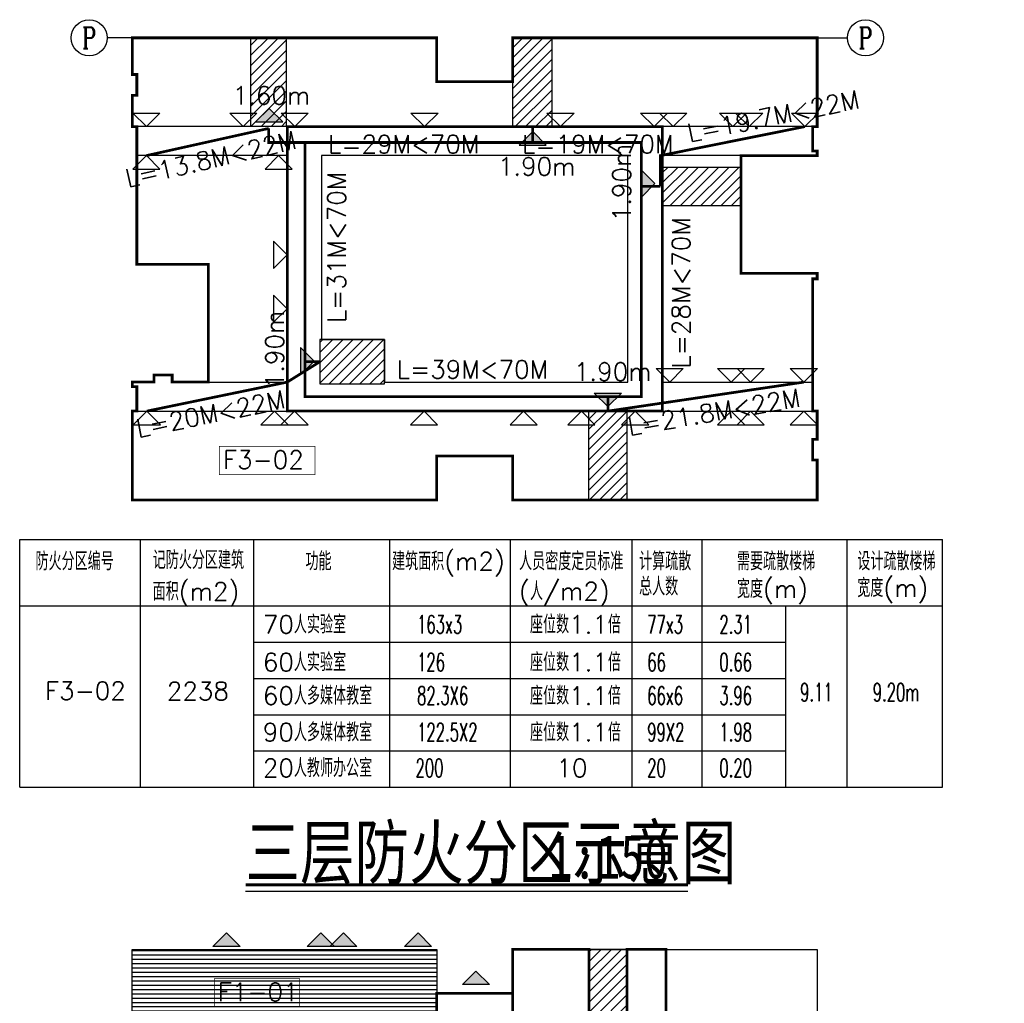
# Model space of a CAD drawing. Extents: x 1779708 to 7299578, y -1121471 to 88434.
# Tile 71 of 100: x 4229614 to 4262222, y -975743 to -943176. Entities that reach past the tile are written whole.
import ezdxf
from ezdxf.enums import TextEntityAlignment as Align

# ---------------------------------------------------------------- set-up
doc = ezdxf.new("R2010")
doc.units = 0
doc.header["$LTSCALE"] = 1000
doc.header["$MEASUREMENT"] = 0
doc.linetypes.add('DASH', pattern=[0.35, 0.25, -0.1])
doc.layers.get('0').update_dxf_attribs({"linetype": 'CONTINUOUS'})
for name, color, linetype in [('AXIS', 3, 'CONTINUOUS'), ('AXIS_TEXT', 7, 'CONTINUOUS'), ('danti', 5, 'CONTINUOUS'), ('DIM_SYMB', 3, 'CONTINUOUS'), ('F-防火分区线', 2, 'CONTINUOUS'), ('PUB_TEXT', 7, 'CONTINUOUS'), ('S-疏散线', 6, 'CONTINUOUS'), ('SPACE', 7, 'CONTINUOUS'), ('可见线', 6, 'CONTINUOUS'), ('面积', 6, 'CONTINUOUS')]:
    doc.layers.add(name, color=color, linetype=linetype)
doc.styles.add('-仿宋_GB2312', font='txt', dxfattribs={"width": 0.8})
doc.styles.add('_TCH_AXIS', font='COMPLEX', dxfattribs={"bigfont": 'GBCBIG'})
doc.styles.add('_TCH_SPACE', font='SIMPLEX', dxfattribs={"height": 5, "bigfont": 'GBCBIG'})
doc.styles.add('COMPLEX', font='COMPLEX')
pattern_1 = [(45, (-4568600, 725566.4), (-561.26601, 561.26601), [])]

# ---------------------------------------------------------------- blocks, each defined once
blk = doc.blocks.new('_AXISO')
blk.add_circle((0, 0), 0.5)
at = {"layer": 'AXIS_TEXT', "style": 'COMPLEX', "width": 1.041667}
blk.add_attdef('A', text='', height=0.56, dxfattribs=at).set_placement((-0.25, -0.28), (0.25, -0.28), align=Align.FIT)
blk = doc.blocks.new('A$C65D31B66')
at = {"layer": 'danti'}
for points in [[(21871, 43365), (20371, 41865), (23371, 41865)], [(50965, 40814), (49465, 39314), (52465, 39314)], [(64460, 35054), (62960, 36554), (62960, 33554)], [(26822, 15460), (25322, 16960), (25322, 13960)], [(59267, 10443), (57767, 11943), (60767, 11943)]]:
    blk.add_hatch(color=256, dxfattribs=at).paths.add_polyline_path(points)
at = {"layer": 'F-防火分区线'}
h = blk.add_hatch(dxfattribs=at)
h.set_pattern_fill('ANSI31', color=256, scale=500, style=0)
h.set_pattern_definition(pattern_1)
h.paths.add_polyline_path([(19867, 51150), (23767, 51150), (23767, 41350), (19867, 41350)])
h = blk.add_hatch(dxfattribs=at)
h.set_pattern_fill('ANSI31', color=256, scale=500, style=0)
h.set_pattern_definition(pattern_1)
h.paths.add_polyline_path([(48767, 51150), (53067, 51150), (53067, 41350), (48767, 41350)])
h = blk.add_hatch(dxfattribs=at)
h.set_pattern_fill('ANSI31', color=256, scale=500, style=0)
h.set_pattern_definition(pattern_1)
h.paths.add_polyline_path([(65267, 32650), (73967, 32650), (73967, 36850), (65267, 36850)])
h = blk.add_hatch(dxfattribs=at)
h.set_pattern_fill('ANSI31', color=256, scale=500, style=0)
h.set_pattern_definition(pattern_1)
h.paths.add_polyline_path([(27467, 12950), (34597, 12950), (34597, 17850), (27467, 17850)])
h = blk.add_hatch(dxfattribs=at)
h.set_pattern_fill('ANSI31', color=256, scale=500, style=0)
h.set_pattern_definition(pattern_1)
h.paths.add_polyline_path([(57167, 9950), (61367, 9950), (61367, 150), (57167, 150)])
at = {"layer": 'AXIS'}
for p, q in [((9000, 51150), (4000, 51150)), ((80698, 51150), (85698, 51150))]:
    blk.add_line(p, q, dxfattribs=at)
at = {"layer": 'danti'}
for p, q in [((8317, 41350), (6817, 42850)), ((6817, 42850), (9817, 42850)), ((8317, 41350), (9817, 42850)), ((19017, 41350), (17517, 42850)), ((17517, 42850), (20517, 42850)), ((19017, 41350), (20517, 42850)), ((21871, 43365), (20371, 41865)), ((21871, 43365), (23371, 41865)), ((24696, 41350), (23196, 42850)), ((23196, 42850), (26196, 42850)), ((24696, 41350), (26196, 42850)), ((39025, 41350), (37525, 42850)), ((37525, 42850), (40525, 42850)), ((39025, 41350), (40525, 42850)), ((54041, 41350), (52541, 42850)), ((52541, 42850), (55541, 42850)), ((54041, 41350), (55541, 42850)), ((64362, 41350), (62862, 42850)), ((62862, 42850), (65862, 42850)), ((64362, 41350), (65862, 42850)), ((66467, 41350), (64967, 42850)), ((64967, 42850), (67967, 42850)), ((66467, 41350), (67967, 42850)), ((73067, 41350), (71567, 42850)), ((71567, 42850), (74567, 42850)), ((73067, 41350), (74567, 42850)), ((74867, 41350), (73367, 42850)), ((73367, 42850), (76367, 42850)), ((74867, 41350), (76367, 42850)), ((81017, 41350), (79517, 42850)), ((79517, 42850), (82517, 42850)), ((81017, 41350), (82517, 42850)), ((20371, 41865), (23371, 41865)), ((50965, 40814), (49465, 39314)), ((50965, 40814), (52465, 39314)), ((49465, 39314), (52465, 39314)), ((8317, 38150), (6817, 36650)), ((8317, 38150), (9817, 36650)), ((22917, 38150), (21417, 36650)), ((22917, 38150), (24417, 36650)), ((6817, 36650), (9817, 36650)), ((21417, 36650), (24417, 36650)), ((64460, 35054), (62960, 36554)), ((62960, 36554), (62960, 33554)), ((64460, 35054), (62960, 33554)), ((23867, 27200), (22367, 28700)), ((22367, 28700), (22367, 25700)), ((23867, 27200), (22367, 25700)), ((23867, 21250), (22367, 22750)), ((22367, 22750), (22367, 19750)), ((23867, 21250), (22367, 19750)), ((26822, 15460), (25322, 16960)), ((25322, 16960), (25322, 13960)), ((26822, 15460), (25322, 13960)), ((66091, 13150), (64591, 14650)), ((64591, 14650), (67591, 14650)), ((66091, 13150), (67591, 14650)), ((72867, 13150), (71367, 14650)), ((71367, 14650), (74367, 14650)), ((72867, 13150), (74367, 14650)), ((75020, 13150), (73520, 14650)), ((73520, 14650), (76520, 14650)), ((75020, 13150), (76520, 14650)), ((80893, 13150), (79393, 14650)), ((79393, 14650), (82393, 14650)), ((80893, 13150), (82393, 14650)), ((59267, 10443), (57767, 11943)), ((57767, 11943), (60767, 11943)), ((59267, 10443), (60767, 11943)), ((8367, 9950), (6867, 8450)), ((8367, 9950), (9867, 8450)), ((22467, 9950), (20967, 8450)), ((22467, 9950), (23967, 8450)), ((24667, 9950), (23167, 8450)), ((24667, 9950), (26167, 8450)), ((38967, 9950), (37467, 8450)), ((38967, 9950), (40467, 8450)), ((49963, 9950), (48463, 8450)), ((49963, 9950), (51463, 8450)), ((56335, 9950), (54835, 8450)), ((56335, 9950), (57835, 8450)), ((62267, 9950), (60767, 8450)), ((62267, 9950), (63767, 8450)), ((72867, 9950), (71367, 8450)), ((72867, 9950), (74367, 8450)), ((75020, 9950), (73520, 8450)), ((75020, 9950), (76520, 8450)), ((80893, 9950), (79393, 8450)), ((80893, 9950), (82393, 8450)), ((6867, 8450), (9867, 8450)), ((20967, 8450), (23967, 8450)), ((23167, 8450), (26167, 8450)), ((37467, 8450), (40467, 8450)), ((48463, 8450), (51463, 8450)), ((54835, 8450), (57835, 8450)), ((60767, 8450), (63767, 8450)), ((71367, 8450), (74367, 8450)), ((73520, 8450), (76520, 8450)), ((79393, 8450), (82393, 8450))]:
    blk.add_line(p, q, dxfattribs=at)
at = {"layer": 'F-防火分区线', "color": 1, "const_width": 75}
blk.add_lwpolyline([(16381, 2928), (26917, 2928), (26917, 6057), (16381, 6057)], close=True, dxfattribs=at)
at = {"layer": '可见线'}
for points in [[(19867, 51150), (23767, 51150), (23767, 41350), (19867, 41350)], [(48767, 51150), (53067, 51150), (53067, 41350), (48767, 41350)], [(65267, 32650), (73967, 32650), (73967, 36850), (65267, 36850)], [(27467, 12950), (34597, 12950), (34597, 17850), (27467, 17850)], [(57167, 9950), (61367, 9950), (61367, 150), (57167, 150)]]:
    blk.add_lwpolyline(points, close=True, dxfattribs=at)
at = {"layer": '面积', "color": 1}
for p, q in [((23867, 41350), (7267, 41350)), ((81867, 41350), (65267, 41350)), ((23867, 38150), (7267, 38150)), ((73967, 38150), (65267, 38150)), ((15167, 13150), (23867, 13150)), ((65267, 13150), (81867, 13150)), ((7267, 9950), (23867, 9950)), ((65267, 9950), (81867, 9950))]:
    blk.add_line(p, q, dxfattribs=at)
at = {"layer": '面积', "color": 2, "const_width": 300}
for points in [[(82367, 150), (82367, 4550), (81867, 4550), (81867, 6850), (82367, 6850), (82367, 9950), (81867, 9950), (81867, 24550), (82367, 24550), (82367, 25150), (73967, 25150), (73967, 38150), (82367, 38150), (82367, 38650), (81867, 38650), (81867, 41350), (82367, 41350), (82367, 51150), (48767, 51150), (48767, 46300), (40367, 46300), (40367, 51150), (6767, 51150), (6767, 47100), (7267, 47100), (7267, 44800), (6767, 44800), (6767, 41350), (7267, 41350), (7267, 26750), (7267, 26150), (7267, 26150), (15167, 26150), (15167, 13150), (11167, 13150), (11167, 13950), (9167, 13950), (9167, 13150), (6767, 13150), (6767, 12650), (7267, 12650), (7267, 9950), (6767, 9950), (6767, 150), (40367, 150), (40367, 5000), (48767, 5000), (48767, 150)], [(23867, 9950), (65267, 9950), (65267, 41350), (23867, 41350)]]:
    blk.add_lwpolyline(points, close=True, dxfattribs=at)
at = {"layer": '面积', "color": 2, "linetype": 'DASH', "ltscale": 5, "const_width": 300}
for points in [[(50957, 41350), (50957, 39599), (21817, 39599)], [(81017, 41350), (65067, 38150), (65067, 34750)], [(8317, 38150), (21817, 41150)], [(27467, 15400), (25816, 15400), (25816, 39599), (21817, 39599), (21817, 41150)], [(50957, 39599), (62954, 39599), (62954, 34750), (65067, 34750)], [(62954, 34750), (62954, 11558), (59267, 11558), (59267, 9950)], [(8367, 9950), (23867, 13150), (27467, 15400)], [(59267, 11558), (25816, 11558), (25816, 15400), (27467, 15400)], [(80893, 13150), (59267, 9950)]]:
    blk.add_lwpolyline(points, dxfattribs=at)
at = {"layer": '面积', "color": 1}
blk.add_lwpolyline([(34597, 17850), (34597, 13150), (61467, 13150), (61467, 38150), (27667, 38150), (27667, 17850), (27667, 17850), (27667, 17850)], close=True, dxfattribs=at)
at = {"layer": 'AXIS'}
ref = blk.add_blockref('_AXISO', (2000, 51150), dxfattribs=dict(at, xscale=4000, yscale=4000, zscale=4000))
ref.add_attrib('A', 'P', dxfattribs={"layer": 'AXIS_TEXT', "height": 2330, "style": '_TCH_AXIS', "width": 0.823529}).set_placement((1223, 49985), (2777, 49985), align=Align.FIT)
ref = blk.add_blockref('_AXISO', (87698, 51150), dxfattribs=dict(at, xscale=4000, yscale=4000, zscale=4000))
ref.add_attrib('A', 'P', dxfattribs={"layer": 'AXIS_TEXT', "height": 2330, "style": '_TCH_AXIS', "width": 0.823529}).set_placement((86921, 49985), (88474, 49985), align=Align.FIT)
at = {"layer": 'danti', "style": '_TCH_SPACE'}
for s, p in [('1.60m', (17832, 43790)), ('1.90m', (47116, 35952)), ('1.90m', (55512, 13306))]:
    blk.add_text(s, height=2000, dxfattribs=at).set_placement(p)
for p in [(61782, 30894), (23475, 12461)]:
    blk.add_text('1.90m', height=2000, rotation=90, dxfattribs=at).set_placement(p)
at = {"layer": 'S-疏散线', "style": '_TCH_SPACE'}
for s, rotation, p in [('L=19.7M<22M', 11.39387, (68275, 39624)), ('L=13.8M<22M', 13.01395, (6260, 34621)), ('L=31M<70M', 90, (30320, 19674)), ('L=28M<70M', 90, (68343, 14650)), ('L=21.8M<22M', 9.72739, (61651, 7239)), ('L=20M<22M', 11.43023, (7417, 7015))]:
    blk.add_text(s, height=2000, rotation=rotation, dxfattribs=at).set_placement(p)
for s, p in [('L=29M<70M', (28376, 38412)), ('L=19M<70M', (49803, 38412)), ('L=39M<70M', (35968, 13552))]:
    blk.add_text(s, height=2000, dxfattribs=at).set_placement(p)
at = {"layer": 'SPACE', "style": '_TCH_SPACE'}
blk.add_text('F3-02', height=2000, dxfattribs=at).set_placement((16784, 3585))
blk = doc.blocks.new('A$C60FB6696')
at = {"layer": 'danti'}
for points in [[(17573.3, 139970), (19073.3, 138470), (16073.3, 138470)], [(27977.3, 139970), (29477.3, 138470), (26477.3, 138470)], [(30470.2, 139970), (31970.2, 138470), (28970.2, 138470)], [(38707.8, 139970), (40207.8, 138470), (37207.8, 138470)], [(45106.1, 135767.9), (46606.1, 134267.9), (43606.1, 134267.9)]]:
    blk.add_hatch(color=256, dxfattribs=at).paths.add_polyline_path(points)
at = {"layer": 'F-防火分区线'}
h = blk.add_hatch(dxfattribs=at)
h.set_pattern_fill('ANSI31', color=256, scale=500, style=0)
h.set_pattern_definition([(45, (-4568197.6, 725566.4), (-561.26601, 561.26601), [])])
h.paths.add_polyline_path([(57569.5, 128350), (61769.5, 128350), (61769.5, 138150), (57569.5, 138150)])
at = {"layer": 'S-疏散线'}
h = blk.add_hatch(dxfattribs=at)
h.set_pattern_fill('LINE', color=256, scale=500, style=0)
h.set_pattern_definition([(0, (-4315897.64, 810993.3), (0, 476.25), [])])
h.paths.add_polyline_path([(40769.5, 128350), (7169.5, 128350), (7169.5, 138150), (40769.5, 138150)])
at = {"layer": 'danti'}
for p, q in [((17573.3, 139970), (16073.3, 138470)), ((17573.3, 139970), (19073.3, 138470)), ((27977.3, 139970), (26477.3, 138470)), ((27977.3, 139970), (29477.3, 138470)), ((30470.2, 139970), (28970.2, 138470)), ((30470.2, 139970), (31970.2, 138470)), ((38707.8, 139970), (37207.8, 138470)), ((38707.8, 139970), (40207.8, 138470)), ((19073.3, 138470), (16073.3, 138470)), ((29477.3, 138470), (26477.3, 138470)), ((31970.2, 138470), (28970.2, 138470)), ((40207.8, 138470), (37207.8, 138470)), ((45106.1, 135767.9), (43606.1, 134267.9)), ((45106.1, 135767.9), (46606.1, 134267.9)), ((46606.1, 134267.9), (43606.1, 134267.9))]:
    blk.add_line(p, q, dxfattribs=at)
at = {"layer": 'F-防火分区线', "color": 1, "const_width": 75}
blk.add_lwpolyline([(16209.9, 131791.4), (25653, 131791.4), (25653, 134919.6), (16209.9, 134919.6)], close=True, dxfattribs=at)
at = {"layer": '可见线'}
blk.add_lwpolyline([(57569.5, 128350), (61769.5, 128350), (61769.5, 138150), (57569.5, 138150)], close=True, dxfattribs=at)
at = {"layer": '面积', "color": 2, "const_width": 300}
for points in [[(66069.5, 128550), (66069.5, 138150), (61769.5, 138150), (61769.5, 128350)], [(57569.5, 128350), (57569.5, 138150), (49169.5, 138150), (49169.5, 133300), (40769.5, 133300), (40769.5, 128350)]]:
    blk.add_lwpolyline(points, dxfattribs=at)
at = {"layer": '面积', "color": 1}
blk.add_lwpolyline([(7169.5, 128350), (7169.5, 138150), (40769.5, 138150), (40769.5, 133300), (49169.5, 133300), (49169.5, 138150), (82769.5, 138150), (82769.5, 99650)], dxfattribs=at)
blk.add_lwpolyline([(40769.5, 128350), (7169.5, 128350), (7169.5, 138150), (40769.5, 138150)], close=True, dxfattribs=at)
at = {"layer": '面积', "color": 2, "const_width": 300}
blk.add_lwpolyline([(24269.5, 96850), (24269.5, 90350), (27869.5, 90350), (27869.5, 96950), (40769.5, 96950), (40769.5, 92000), (49169.5, 92000), (49169.5, 96950), (65669.5, 96950), (65669.5, 113250), (74369.5, 113250), (74369.5, 128550), (65669.5, 128550), (65669.5, 128350), (49169.5, 128350), (49169.5, 133300), (40769.5, 133300), (40769.5, 128350), (24269.5, 128350)], close=True, dxfattribs=at)
at = {"layer": 'SPACE', "style": '_TCH_SPACE'}
blk.add_text('F1-01', height=2000, dxfattribs=at).set_placement((16612, 132447.9))

msp = doc.modelspace()

# ---------------------------------------------------------------- linework, layer by layer
at = {"layer": 'DIM_SYMB', "const_width": 105}
msp.add_lwpolyline([(4237093, -971821.6), (4251745.9, -971821.6)], dxfattribs=at)
at = {"layer": 'DIM_SYMB'}
msp.add_lwpolyline([(4237093, -972031.6), (4251745.9, -972031.6)], dxfattribs=at)
at = {"layer": 'S-疏散线'}
for p, q in [((4229614.2, -968587), (4229614.2, -960387)), ((4233614.2, -968587), (4233614.2, -960387)), ((4237368.4, -968587), (4237368.4, -960387)), ((4241868.4, -968587), (4241868.4, -960387)), ((4245868.4, -968587), (4245868.4, -960387)), ((4249898.3, -968587), (4249898.3, -960387)), ((4252221.3, -968587), (4252221.3, -960387)), ((4257017.5, -968587), (4257017.5, -960387)), ((4260175.1, -968587), (4260175.1, -960387)), ((4254986.3, -968587), (4254986.3, -962587))]:
    msp.add_line(p, q, dxfattribs=at)
for points in [[(4229614.2, -960387), (4260175.1, -960387)], [(4229614.2, -962587), (4260175.1, -962587)], [(4237368.4, -963787), (4254986.3, -963787)], [(4237368.4, -964987), (4254986.3, -964987)], [(4237368.4, -966187), (4254986.3, -966187)], [(4237368.4, -967387), (4254986.3, -967387)], [(4229614.2, -968587), (4260175.1, -968587)]]:
    msp.add_lwpolyline(points, dxfattribs=at)

# ---------------------------------------------------------------- block references
at = {"layer": 'S-疏散线', "xscale": 0.2999999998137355, "yscale": 0.2999999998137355, "zscale": 0.2999999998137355}
for name, p in [('A$C65D31B66', (4231314.3, -959120.7)), ('A$C60FB6696', (4231193.6, -1015405.2))]:
    msp.add_blockref(name, p, dxfattribs=at)

# ---------------------------------------------------------------- texts
at = {"layer": 'PUB_TEXT', "color": 7, "style": '-仿宋_GB2312', "width": 0.8}
for s, height, p in [('三层防火分区示意图', 1736.17, (4237093, -971611.6)), ('1:150', 1446.81, (4247143.4, -971611.6))]:
    msp.add_text(s, height=height, dxfattribs=at).set_placement(p)
at = {"layer": 'SPACE', "style": '_TCH_SPACE'}
for s, p in [('防火分区编号', (4230137.7, -961406.9)), ('记防火分区建筑', (4234019.6, -961364.2)), ('功能', (4239077.4, -961406.9)), ('建筑面积(m2)', (4241946.6, -961406.9)), ('人员密度定员标准', (4246152.5, -961406.9)), ('计算疏散', (4250125.9, -961406.9)), ('需要疏散楼梯', (4253367.9, -961406.9)), ('设计疏散楼梯', (4257353.1, -961406.9)), ('总人数', (4250125.9, -962242.1)), ('宽度(m)', (4257353.1, -962289.8)), ('面积(m2)', (4234019.6, -962406.4)), ('(人/m2)', (4246152.5, -962398.8)), ('宽度(m)', (4253367.9, -962323.5)), ('70人实验室', (4237666.5, -963498.8)), ('座位数1.1倍', (4246513.6, -963498.8)), ('60人实验室', (4237666.5, -964748.4)), ('座位数1.1倍', (4246513.6, -964748.4)), ('F3-02', (4230455.2, -965696)), ('2238', (4234487.1, -965705.5)), ('60人多媒体教室', (4237666.5, -965858.1)), ('座位数1.1倍', (4246513.6, -965858.1)), ('90人多媒体教室', (4237666.5, -967066.8)), ('座位数1.1倍', (4246513.6, -967066.8)), ('20人教师办公室', (4237666.5, -968250.9)), ('10', (4247389, -968250.9))]:
    msp.add_text(s, height=600, dxfattribs=at).set_placement(p)
at = {"layer": 'SPACE', "style": '_TCH_SPACE', "width": 0.6}
for s, p in [('163x3', (4242774.5, -963498.8)), ('77x3', (4250395.9, -963498.8)), ('2.31', (4252786.5, -963498.8)), ('126', (4242774.5, -964748.4)), ('66', (4250395.9, -964748.4)), ('0.66', (4252786.5, -964748.4)), ('9.11', (4255457.7, -965743.3)), ('9.20m', (4257865.6, -965743.3)), ('82.3X6', (4242774.5, -965858.1)), ('66x6', (4250395.9, -965858.1)), ('3.96', (4252786.5, -965858.1)), ('122.5X2', (4242774.5, -967066.8)), ('99X2', (4250395.9, -967066.8)), ('1.98', (4252786.5, -967066.8)), ('200', (4242723.3, -968250.9)), ('20', (4250395.9, -968250.9)), ('0.20', (4252786.5, -968250.9))]:
    msp.add_text(s, height=600, dxfattribs=at).set_placement(p)

doc.saveas('drawing.dxf')
